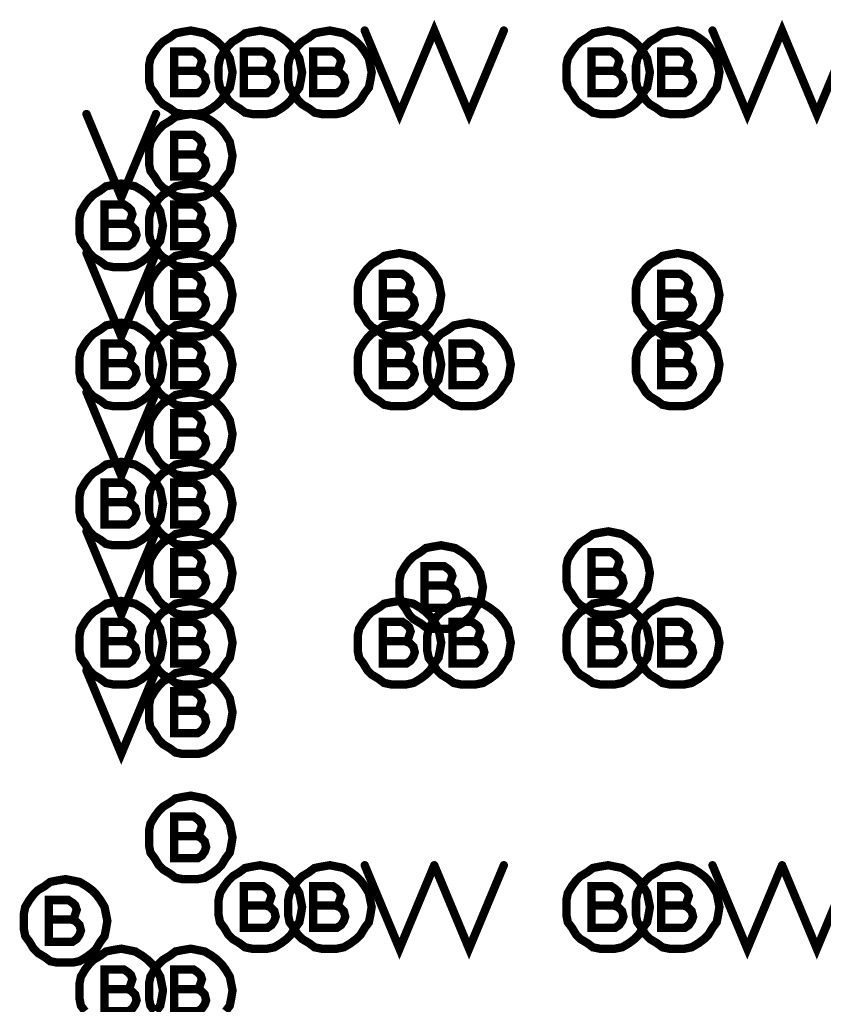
# Model space of a CAD drawing. Extents: x 28 to 61, y 24.9 to 46.
# Tile 23 of 96: x 34.282 to 34.86, y 32.15 to 32.858. Entities that reach past the tile are written whole.
import ezdxf

# ---------------------------------------------------------------- set-up
doc = ezdxf.new("R2010")
doc.units = 0
doc.layers.add('1', color=2, linetype='CONTINUOUS')

msp = doc.modelspace()

# ---------------------------------------------------------------- linework, layer by layer
at = {"layer": '1', "const_width": 0.006}
for points in [[(34.53, 32.85), (34.555, 32.79), (34.58, 32.85), (34.605, 32.79), (34.63, 32.85)], [(34.78, 32.85), (34.805, 32.79), (34.83, 32.85), (34.855, 32.79), (34.88, 32.85)], [(34.435, 32.82), (34.434, 32.825), (34.433, 32.83), (34.43, 32.835), (34.427, 32.839), (34.424, 32.842), (34.42, 32.845), (34.415, 32.848), (34.41, 32.849), (34.405, 32.85), (34.399, 32.849), (34.394, 32.848), (34.39, 32.845), (34.385, 32.842), (34.382, 32.839), (34.379, 32.835), (34.376, 32.83), (34.375, 32.825), (34.375, 32.82), (34.375, 32.814), (34.376, 32.809), (34.379, 32.805), (34.382, 32.8), (34.385, 32.797), (34.39, 32.794), (34.394, 32.791), (34.399, 32.79), (34.405, 32.79), (34.41, 32.79), (34.415, 32.791), (34.42, 32.794), (34.424, 32.797), (34.427, 32.8), (34.43, 32.805), (34.433, 32.809), (34.434, 32.814), (34.435, 32.82)], [(34.485, 32.82), (34.484, 32.825), (34.483, 32.83), (34.48, 32.835), (34.477, 32.839), (34.474, 32.842), (34.47, 32.845), (34.465, 32.848), (34.46, 32.849), (34.455, 32.85), (34.449, 32.849), (34.444, 32.848), (34.44, 32.845), (34.435, 32.842), (34.432, 32.839), (34.429, 32.835), (34.426, 32.83), (34.425, 32.825), (34.425, 32.82), (34.425, 32.814), (34.426, 32.809), (34.429, 32.805), (34.432, 32.8), (34.435, 32.797), (34.44, 32.794), (34.444, 32.791), (34.449, 32.79), (34.455, 32.79), (34.46, 32.79), (34.465, 32.791), (34.47, 32.794), (34.474, 32.797), (34.477, 32.8), (34.48, 32.805), (34.483, 32.809), (34.484, 32.814), (34.485, 32.82)], [(34.535, 32.82), (34.534, 32.825), (34.533, 32.83), (34.53, 32.835), (34.527, 32.839), (34.524, 32.842), (34.52, 32.845), (34.515, 32.848), (34.51, 32.849), (34.505, 32.85), (34.499, 32.849), (34.494, 32.848), (34.49, 32.845), (34.485, 32.842), (34.482, 32.839), (34.479, 32.835), (34.476, 32.83), (34.475, 32.825), (34.475, 32.82), (34.475, 32.814), (34.476, 32.809), (34.479, 32.805), (34.482, 32.8), (34.485, 32.797), (34.49, 32.794), (34.494, 32.791), (34.499, 32.79), (34.505, 32.79), (34.51, 32.79), (34.515, 32.791), (34.52, 32.794), (34.524, 32.797), (34.527, 32.8), (34.53, 32.805), (34.533, 32.809), (34.534, 32.814), (34.535, 32.82)], [(34.735, 32.82), (34.734, 32.825), (34.733, 32.83), (34.73, 32.835), (34.727, 32.839), (34.724, 32.842), (34.72, 32.845), (34.715, 32.848), (34.71, 32.849), (34.705, 32.85), (34.699, 32.849), (34.694, 32.848), (34.69, 32.845), (34.685, 32.842), (34.682, 32.839), (34.679, 32.835), (34.676, 32.83), (34.675, 32.825), (34.675, 32.82), (34.675, 32.814), (34.676, 32.809), (34.679, 32.805), (34.682, 32.8), (34.685, 32.797), (34.69, 32.794), (34.694, 32.791), (34.699, 32.79), (34.705, 32.79), (34.71, 32.79), (34.715, 32.791), (34.72, 32.794), (34.724, 32.797), (34.727, 32.8), (34.73, 32.805), (34.733, 32.809), (34.734, 32.814), (34.735, 32.82)], [(34.785, 32.82), (34.784, 32.825), (34.783, 32.83), (34.78, 32.835), (34.777, 32.839), (34.774, 32.842), (34.77, 32.845), (34.765, 32.848), (34.76, 32.849), (34.755, 32.85), (34.749, 32.849), (34.744, 32.848), (34.74, 32.845), (34.735, 32.842), (34.732, 32.839), (34.729, 32.835), (34.726, 32.83), (34.725, 32.825), (34.725, 32.82), (34.725, 32.814), (34.726, 32.809), (34.729, 32.805), (34.732, 32.8), (34.735, 32.797), (34.74, 32.794), (34.744, 32.791), (34.749, 32.79), (34.755, 32.79), (34.76, 32.79), (34.765, 32.791), (34.77, 32.794), (34.774, 32.797), (34.777, 32.8), (34.78, 32.805), (34.783, 32.809), (34.784, 32.814), (34.785, 32.82)], [(34.409, 32.821), (34.411, 32.822), (34.412, 32.825), (34.413, 32.828), (34.412, 32.831), (34.41, 32.833), (34.407, 32.835), (34.393, 32.835), (34.393, 32.805), (34.41, 32.805), (34.413, 32.807), (34.415, 32.81), (34.416, 32.813), (34.415, 32.817), (34.412, 32.82), (34.409, 32.821), (34.393, 32.821)], [(34.459, 32.821), (34.461, 32.822), (34.462, 32.825), (34.463, 32.828), (34.462, 32.831), (34.46, 32.833), (34.457, 32.835), (34.443, 32.835), (34.443, 32.805), (34.46, 32.805), (34.463, 32.807), (34.465, 32.81), (34.466, 32.813), (34.465, 32.817), (34.462, 32.82), (34.459, 32.821), (34.443, 32.821)], [(34.509, 32.821), (34.511, 32.822), (34.512, 32.825), (34.513, 32.828), (34.512, 32.831), (34.51, 32.833), (34.507, 32.835), (34.493, 32.835), (34.493, 32.805), (34.51, 32.805), (34.513, 32.807), (34.515, 32.81), (34.516, 32.813), (34.515, 32.817), (34.512, 32.82), (34.509, 32.821), (34.493, 32.821)], [(34.709, 32.821), (34.711, 32.822), (34.712, 32.825), (34.713, 32.828), (34.712, 32.831), (34.71, 32.833), (34.707, 32.835), (34.693, 32.835), (34.693, 32.805), (34.71, 32.805), (34.713, 32.807), (34.715, 32.81), (34.716, 32.813), (34.715, 32.817), (34.712, 32.82), (34.709, 32.821), (34.693, 32.821)], [(34.759, 32.821), (34.761, 32.822), (34.762, 32.825), (34.763, 32.828), (34.762, 32.831), (34.76, 32.833), (34.757, 32.835), (34.743, 32.835), (34.743, 32.805), (34.76, 32.805), (34.763, 32.807), (34.765, 32.81), (34.766, 32.813), (34.765, 32.817), (34.762, 32.82), (34.759, 32.821), (34.743, 32.821)], [(34.33, 32.79), (34.355, 32.73), (34.38, 32.79)], [(34.435, 32.76), (34.434, 32.765), (34.433, 32.77), (34.43, 32.775), (34.427, 32.779), (34.424, 32.782), (34.42, 32.785), (34.415, 32.788), (34.41, 32.789), (34.405, 32.79), (34.399, 32.789), (34.394, 32.788), (34.39, 32.785), (34.385, 32.782), (34.382, 32.779), (34.379, 32.775), (34.376, 32.77), (34.375, 32.765), (34.375, 32.76), (34.375, 32.754), (34.376, 32.749), (34.379, 32.745), (34.382, 32.74), (34.385, 32.737), (34.39, 32.734), (34.394, 32.731), (34.399, 32.73), (34.405, 32.73), (34.41, 32.73), (34.415, 32.731), (34.42, 32.734), (34.424, 32.737), (34.427, 32.74), (34.43, 32.745), (34.433, 32.749), (34.434, 32.754), (34.435, 32.76)], [(34.409, 32.761), (34.411, 32.762), (34.412, 32.765), (34.413, 32.768), (34.412, 32.771), (34.41, 32.773), (34.407, 32.775), (34.393, 32.775), (34.393, 32.745), (34.41, 32.745), (34.413, 32.747), (34.415, 32.75), (34.416, 32.753), (34.415, 32.757), (34.412, 32.76), (34.409, 32.761), (34.393, 32.761)], [(34.385, 32.71), (34.384, 32.715), (34.383, 32.72), (34.38, 32.725), (34.377, 32.729), (34.374, 32.732), (34.37, 32.735), (34.365, 32.738), (34.36, 32.739), (34.355, 32.74), (34.349, 32.739), (34.344, 32.738), (34.34, 32.735), (34.335, 32.732), (34.332, 32.729), (34.329, 32.725), (34.326, 32.72), (34.325, 32.715), (34.325, 32.71), (34.325, 32.704), (34.326, 32.699), (34.329, 32.695), (34.332, 32.69), (34.335, 32.687), (34.34, 32.684), (34.344, 32.681), (34.349, 32.68), (34.355, 32.68), (34.36, 32.68), (34.365, 32.681), (34.37, 32.684), (34.374, 32.687), (34.377, 32.69), (34.38, 32.695), (34.383, 32.699), (34.384, 32.704), (34.385, 32.71)], [(34.435, 32.71), (34.434, 32.715), (34.433, 32.72), (34.43, 32.725), (34.427, 32.729), (34.424, 32.732), (34.42, 32.735), (34.415, 32.738), (34.41, 32.739), (34.405, 32.74), (34.399, 32.739), (34.394, 32.738), (34.39, 32.735), (34.385, 32.732), (34.382, 32.729), (34.379, 32.725), (34.376, 32.72), (34.375, 32.715), (34.375, 32.71), (34.375, 32.704), (34.376, 32.699), (34.379, 32.695), (34.382, 32.69), (34.385, 32.687), (34.39, 32.684), (34.394, 32.681), (34.399, 32.68), (34.405, 32.68), (34.41, 32.68), (34.415, 32.681), (34.42, 32.684), (34.424, 32.687), (34.427, 32.69), (34.43, 32.695), (34.433, 32.699), (34.434, 32.704), (34.435, 32.71)], [(34.359, 32.711), (34.361, 32.712), (34.362, 32.715), (34.363, 32.718), (34.362, 32.721), (34.36, 32.723), (34.357, 32.725), (34.343, 32.725), (34.343, 32.695), (34.36, 32.695), (34.363, 32.697), (34.365, 32.7), (34.366, 32.703), (34.365, 32.707), (34.362, 32.71), (34.359, 32.711), (34.343, 32.711)], [(34.409, 32.711), (34.411, 32.712), (34.412, 32.715), (34.413, 32.718), (34.412, 32.721), (34.41, 32.723), (34.407, 32.725), (34.393, 32.725), (34.393, 32.695), (34.41, 32.695), (34.413, 32.697), (34.415, 32.7), (34.416, 32.703), (34.415, 32.707), (34.412, 32.71), (34.409, 32.711), (34.393, 32.711)], [(34.33, 32.69), (34.355, 32.63), (34.38, 32.69)], [(34.435, 32.66), (34.434, 32.665), (34.433, 32.67), (34.43, 32.675), (34.427, 32.679), (34.424, 32.682), (34.42, 32.685), (34.415, 32.688), (34.41, 32.689), (34.405, 32.69), (34.399, 32.689), (34.394, 32.688), (34.39, 32.685), (34.385, 32.682), (34.382, 32.679), (34.379, 32.675), (34.376, 32.67), (34.375, 32.665), (34.375, 32.66), (34.375, 32.654), (34.376, 32.649), (34.379, 32.645), (34.382, 32.64), (34.385, 32.637), (34.39, 32.634), (34.394, 32.631), (34.399, 32.63), (34.405, 32.63), (34.41, 32.63), (34.415, 32.631), (34.42, 32.634), (34.424, 32.637), (34.427, 32.64), (34.43, 32.645), (34.433, 32.649), (34.434, 32.654), (34.435, 32.66)], [(34.585, 32.66), (34.584, 32.665), (34.583, 32.67), (34.58, 32.675), (34.577, 32.679), (34.574, 32.682), (34.57, 32.685), (34.565, 32.688), (34.56, 32.689), (34.555, 32.69), (34.549, 32.689), (34.544, 32.688), (34.54, 32.685), (34.535, 32.682), (34.532, 32.679), (34.529, 32.675), (34.526, 32.67), (34.525, 32.665), (34.525, 32.66), (34.525, 32.654), (34.526, 32.649), (34.529, 32.645), (34.532, 32.64), (34.535, 32.637), (34.54, 32.634), (34.544, 32.631), (34.549, 32.63), (34.555, 32.63), (34.56, 32.63), (34.565, 32.631), (34.57, 32.634), (34.574, 32.637), (34.577, 32.64), (34.58, 32.645), (34.583, 32.649), (34.584, 32.654), (34.585, 32.66)], [(34.785, 32.66), (34.784, 32.665), (34.783, 32.67), (34.78, 32.675), (34.777, 32.679), (34.774, 32.682), (34.77, 32.685), (34.765, 32.688), (34.76, 32.689), (34.755, 32.69), (34.749, 32.689), (34.744, 32.688), (34.74, 32.685), (34.735, 32.682), (34.732, 32.679), (34.729, 32.675), (34.726, 32.67), (34.725, 32.665), (34.725, 32.66), (34.725, 32.654), (34.726, 32.649), (34.729, 32.645), (34.732, 32.64), (34.735, 32.637), (34.74, 32.634), (34.744, 32.631), (34.749, 32.63), (34.755, 32.63), (34.76, 32.63), (34.765, 32.631), (34.77, 32.634), (34.774, 32.637), (34.777, 32.64), (34.78, 32.645), (34.783, 32.649), (34.784, 32.654), (34.785, 32.66)], [(34.409, 32.661), (34.411, 32.662), (34.412, 32.665), (34.413, 32.668), (34.412, 32.671), (34.41, 32.673), (34.407, 32.675), (34.393, 32.675), (34.393, 32.645), (34.41, 32.645), (34.413, 32.647), (34.415, 32.65), (34.416, 32.653), (34.415, 32.657), (34.412, 32.66), (34.409, 32.661), (34.393, 32.661)], [(34.559, 32.661), (34.561, 32.662), (34.562, 32.665), (34.563, 32.668), (34.562, 32.671), (34.56, 32.673), (34.557, 32.675), (34.543, 32.675), (34.543, 32.645), (34.56, 32.645), (34.563, 32.647), (34.565, 32.65), (34.566, 32.653), (34.565, 32.657), (34.562, 32.66), (34.559, 32.661), (34.543, 32.661)], [(34.759, 32.661), (34.761, 32.662), (34.762, 32.665), (34.763, 32.668), (34.762, 32.671), (34.76, 32.673), (34.757, 32.675), (34.743, 32.675), (34.743, 32.645), (34.76, 32.645), (34.763, 32.647), (34.765, 32.65), (34.766, 32.653), (34.765, 32.657), (34.762, 32.66), (34.759, 32.661), (34.743, 32.661)], [(34.385, 32.61), (34.384, 32.615), (34.383, 32.62), (34.38, 32.625), (34.377, 32.629), (34.374, 32.632), (34.37, 32.635), (34.365, 32.638), (34.36, 32.639), (34.355, 32.64), (34.349, 32.639), (34.344, 32.638), (34.34, 32.635), (34.335, 32.632), (34.332, 32.629), (34.329, 32.625), (34.326, 32.62), (34.325, 32.615), (34.325, 32.61), (34.325, 32.604), (34.326, 32.599), (34.329, 32.595), (34.332, 32.59), (34.335, 32.587), (34.34, 32.584), (34.344, 32.581), (34.349, 32.58), (34.355, 32.58), (34.36, 32.58), (34.365, 32.581), (34.37, 32.584), (34.374, 32.587), (34.377, 32.59), (34.38, 32.595), (34.383, 32.599), (34.384, 32.604), (34.385, 32.61)], [(34.435, 32.61), (34.434, 32.615), (34.433, 32.62), (34.43, 32.625), (34.427, 32.629), (34.424, 32.632), (34.42, 32.635), (34.415, 32.638), (34.41, 32.639), (34.405, 32.64), (34.399, 32.639), (34.394, 32.638), (34.39, 32.635), (34.385, 32.632), (34.382, 32.629), (34.379, 32.625), (34.376, 32.62), (34.375, 32.615), (34.375, 32.61), (34.375, 32.604), (34.376, 32.599), (34.379, 32.595), (34.382, 32.59), (34.385, 32.587), (34.39, 32.584), (34.394, 32.581), (34.399, 32.58), (34.405, 32.58), (34.41, 32.58), (34.415, 32.581), (34.42, 32.584), (34.424, 32.587), (34.427, 32.59), (34.43, 32.595), (34.433, 32.599), (34.434, 32.604), (34.435, 32.61)], [(34.585, 32.61), (34.584, 32.615), (34.583, 32.62), (34.58, 32.625), (34.577, 32.629), (34.574, 32.632), (34.57, 32.635), (34.565, 32.638), (34.56, 32.639), (34.555, 32.64), (34.549, 32.639), (34.544, 32.638), (34.54, 32.635), (34.535, 32.632), (34.532, 32.629), (34.529, 32.625), (34.526, 32.62), (34.525, 32.615), (34.525, 32.61), (34.525, 32.604), (34.526, 32.599), (34.529, 32.595), (34.532, 32.59), (34.535, 32.587), (34.54, 32.584), (34.544, 32.581), (34.549, 32.58), (34.555, 32.58), (34.56, 32.58), (34.565, 32.581), (34.57, 32.584), (34.574, 32.587), (34.577, 32.59), (34.58, 32.595), (34.583, 32.599), (34.584, 32.604), (34.585, 32.61)], [(34.635, 32.61), (34.634, 32.615), (34.633, 32.62), (34.63, 32.625), (34.627, 32.629), (34.624, 32.632), (34.62, 32.635), (34.615, 32.638), (34.61, 32.639), (34.605, 32.64), (34.599, 32.639), (34.594, 32.638), (34.59, 32.635), (34.585, 32.632), (34.582, 32.629), (34.579, 32.625), (34.576, 32.62), (34.575, 32.615), (34.575, 32.61), (34.575, 32.604), (34.576, 32.599), (34.579, 32.595), (34.582, 32.59), (34.585, 32.587), (34.59, 32.584), (34.594, 32.581), (34.599, 32.58), (34.605, 32.58), (34.61, 32.58), (34.615, 32.581), (34.62, 32.584), (34.624, 32.587), (34.627, 32.59), (34.63, 32.595), (34.633, 32.599), (34.634, 32.604), (34.635, 32.61)], [(34.785, 32.61), (34.784, 32.615), (34.783, 32.62), (34.78, 32.625), (34.777, 32.629), (34.774, 32.632), (34.77, 32.635), (34.765, 32.638), (34.76, 32.639), (34.755, 32.64), (34.749, 32.639), (34.744, 32.638), (34.74, 32.635), (34.735, 32.632), (34.732, 32.629), (34.729, 32.625), (34.726, 32.62), (34.725, 32.615), (34.725, 32.61), (34.725, 32.604), (34.726, 32.599), (34.729, 32.595), (34.732, 32.59), (34.735, 32.587), (34.74, 32.584), (34.744, 32.581), (34.749, 32.58), (34.755, 32.58), (34.76, 32.58), (34.765, 32.581), (34.77, 32.584), (34.774, 32.587), (34.777, 32.59), (34.78, 32.595), (34.783, 32.599), (34.784, 32.604), (34.785, 32.61)], [(34.359, 32.611), (34.361, 32.612), (34.362, 32.615), (34.363, 32.618), (34.362, 32.621), (34.36, 32.623), (34.357, 32.625), (34.343, 32.625), (34.343, 32.595), (34.36, 32.595), (34.363, 32.597), (34.365, 32.6), (34.366, 32.603), (34.365, 32.607), (34.362, 32.61), (34.359, 32.611), (34.343, 32.611)], [(34.409, 32.611), (34.411, 32.612), (34.412, 32.615), (34.413, 32.618), (34.412, 32.621), (34.41, 32.623), (34.407, 32.625), (34.393, 32.625), (34.393, 32.595), (34.41, 32.595), (34.413, 32.597), (34.415, 32.6), (34.416, 32.603), (34.415, 32.607), (34.412, 32.61), (34.409, 32.611), (34.393, 32.611)], [(34.559, 32.611), (34.561, 32.612), (34.562, 32.615), (34.563, 32.618), (34.562, 32.621), (34.56, 32.623), (34.557, 32.625), (34.543, 32.625), (34.543, 32.595), (34.56, 32.595), (34.563, 32.597), (34.565, 32.6), (34.566, 32.603), (34.565, 32.607), (34.562, 32.61), (34.559, 32.611), (34.543, 32.611)], [(34.609, 32.611), (34.611, 32.612), (34.612, 32.615), (34.613, 32.618), (34.612, 32.621), (34.61, 32.623), (34.607, 32.625), (34.593, 32.625), (34.593, 32.595), (34.61, 32.595), (34.613, 32.597), (34.615, 32.6), (34.616, 32.603), (34.615, 32.607), (34.612, 32.61), (34.609, 32.611), (34.593, 32.611)], [(34.759, 32.611), (34.761, 32.612), (34.762, 32.615), (34.763, 32.618), (34.762, 32.621), (34.76, 32.623), (34.757, 32.625), (34.743, 32.625), (34.743, 32.595), (34.76, 32.595), (34.763, 32.597), (34.765, 32.6), (34.766, 32.603), (34.765, 32.607), (34.762, 32.61), (34.759, 32.611), (34.743, 32.611)], [(34.435, 32.56), (34.434, 32.565), (34.433, 32.57), (34.43, 32.575), (34.427, 32.579), (34.424, 32.582), (34.42, 32.585), (34.415, 32.588), (34.41, 32.589), (34.405, 32.59), (34.399, 32.589), (34.394, 32.588), (34.39, 32.585), (34.385, 32.582), (34.382, 32.579), (34.379, 32.575), (34.376, 32.57), (34.375, 32.565), (34.375, 32.56), (34.375, 32.554), (34.376, 32.549), (34.379, 32.545), (34.382, 32.54), (34.385, 32.537), (34.39, 32.534), (34.394, 32.531), (34.399, 32.53), (34.405, 32.53), (34.41, 32.53), (34.415, 32.531), (34.42, 32.534), (34.424, 32.537), (34.427, 32.54), (34.43, 32.545), (34.433, 32.549), (34.434, 32.554), (34.435, 32.56)], [(34.33, 32.59), (34.355, 32.53), (34.38, 32.59)], [(34.409, 32.561), (34.411, 32.562), (34.412, 32.565), (34.413, 32.568), (34.412, 32.571), (34.41, 32.573), (34.407, 32.575), (34.393, 32.575), (34.393, 32.545), (34.41, 32.545), (34.413, 32.547), (34.415, 32.55), (34.416, 32.553), (34.415, 32.557), (34.412, 32.56), (34.409, 32.561), (34.393, 32.561)], [(34.385, 32.51), (34.384, 32.515), (34.383, 32.52), (34.38, 32.525), (34.377, 32.529), (34.374, 32.532), (34.37, 32.535), (34.365, 32.538), (34.36, 32.539), (34.355, 32.54), (34.349, 32.539), (34.344, 32.538), (34.34, 32.535), (34.335, 32.532), (34.332, 32.529), (34.329, 32.525), (34.326, 32.52), (34.325, 32.515), (34.325, 32.51), (34.325, 32.504), (34.326, 32.499), (34.329, 32.495), (34.332, 32.49), (34.335, 32.487), (34.34, 32.484), (34.344, 32.481), (34.349, 32.48), (34.355, 32.48), (34.36, 32.48), (34.365, 32.481), (34.37, 32.484), (34.374, 32.487), (34.377, 32.49), (34.38, 32.495), (34.383, 32.499), (34.384, 32.504), (34.385, 32.51)], [(34.435, 32.51), (34.434, 32.515), (34.433, 32.52), (34.43, 32.525), (34.427, 32.529), (34.424, 32.532), (34.42, 32.535), (34.415, 32.538), (34.41, 32.539), (34.405, 32.54), (34.399, 32.539), (34.394, 32.538), (34.39, 32.535), (34.385, 32.532), (34.382, 32.529), (34.379, 32.525), (34.376, 32.52), (34.375, 32.515), (34.375, 32.51), (34.375, 32.504), (34.376, 32.499), (34.379, 32.495), (34.382, 32.49), (34.385, 32.487), (34.39, 32.484), (34.394, 32.481), (34.399, 32.48), (34.405, 32.48), (34.41, 32.48), (34.415, 32.481), (34.42, 32.484), (34.424, 32.487), (34.427, 32.49), (34.43, 32.495), (34.433, 32.499), (34.434, 32.504), (34.435, 32.51)], [(34.359, 32.511), (34.361, 32.512), (34.362, 32.515), (34.363, 32.518), (34.362, 32.521), (34.36, 32.523), (34.357, 32.525), (34.343, 32.525), (34.343, 32.495), (34.36, 32.495), (34.363, 32.497), (34.365, 32.5), (34.366, 32.503), (34.365, 32.507), (34.362, 32.51), (34.359, 32.511), (34.343, 32.511)], [(34.409, 32.511), (34.411, 32.512), (34.412, 32.515), (34.413, 32.518), (34.412, 32.521), (34.41, 32.523), (34.407, 32.525), (34.393, 32.525), (34.393, 32.495), (34.41, 32.495), (34.413, 32.497), (34.415, 32.5), (34.416, 32.503), (34.415, 32.507), (34.412, 32.51), (34.409, 32.511), (34.393, 32.511)], [(34.33, 32.49), (34.355, 32.43), (34.38, 32.49)], [(34.435, 32.46), (34.434, 32.465), (34.433, 32.47), (34.43, 32.475), (34.427, 32.479), (34.424, 32.482), (34.42, 32.485), (34.415, 32.488), (34.41, 32.489), (34.405, 32.49), (34.399, 32.489), (34.394, 32.488), (34.39, 32.485), (34.385, 32.482), (34.382, 32.479), (34.379, 32.475), (34.376, 32.47), (34.375, 32.465), (34.375, 32.46), (34.375, 32.454), (34.376, 32.449), (34.379, 32.445), (34.382, 32.44), (34.385, 32.437), (34.39, 32.434), (34.394, 32.431), (34.399, 32.43), (34.405, 32.43), (34.41, 32.43), (34.415, 32.431), (34.42, 32.434), (34.424, 32.437), (34.427, 32.44), (34.43, 32.445), (34.433, 32.449), (34.434, 32.454), (34.435, 32.46)], [(34.735, 32.46), (34.734, 32.465), (34.733, 32.47), (34.73, 32.475), (34.727, 32.479), (34.724, 32.482), (34.72, 32.485), (34.715, 32.488), (34.71, 32.489), (34.705, 32.49), (34.699, 32.489), (34.694, 32.488), (34.69, 32.485), (34.685, 32.482), (34.682, 32.479), (34.679, 32.475), (34.676, 32.47), (34.675, 32.465), (34.675, 32.46), (34.675, 32.454), (34.676, 32.449), (34.679, 32.445), (34.682, 32.44), (34.685, 32.437), (34.69, 32.434), (34.694, 32.431), (34.699, 32.43), (34.705, 32.43), (34.71, 32.43), (34.715, 32.431), (34.72, 32.434), (34.724, 32.437), (34.727, 32.44), (34.73, 32.445), (34.733, 32.449), (34.734, 32.454), (34.735, 32.46)], [(34.615, 32.45), (34.614, 32.455), (34.613, 32.46), (34.61, 32.465), (34.607, 32.469), (34.604, 32.472), (34.6, 32.475), (34.595, 32.478), (34.59, 32.479), (34.585, 32.48), (34.579, 32.479), (34.574, 32.478), (34.57, 32.475), (34.565, 32.472), (34.562, 32.469), (34.559, 32.465), (34.556, 32.46), (34.555, 32.455), (34.555, 32.45), (34.555, 32.444), (34.556, 32.439), (34.559, 32.435), (34.562, 32.43), (34.565, 32.427), (34.57, 32.424), (34.574, 32.421), (34.579, 32.42), (34.585, 32.42), (34.59, 32.42), (34.595, 32.421), (34.6, 32.424), (34.604, 32.427), (34.607, 32.43), (34.61, 32.435), (34.613, 32.439), (34.614, 32.444), (34.615, 32.45)], [(34.409, 32.461), (34.411, 32.462), (34.412, 32.465), (34.413, 32.468), (34.412, 32.471), (34.41, 32.473), (34.407, 32.475), (34.393, 32.475), (34.393, 32.445), (34.41, 32.445), (34.413, 32.447), (34.415, 32.45), (34.416, 32.453), (34.415, 32.457), (34.412, 32.46), (34.409, 32.461), (34.393, 32.461)], [(34.709, 32.461), (34.711, 32.462), (34.712, 32.465), (34.713, 32.468), (34.712, 32.471), (34.71, 32.473), (34.707, 32.475), (34.693, 32.475), (34.693, 32.445), (34.71, 32.445), (34.713, 32.447), (34.715, 32.45), (34.716, 32.453), (34.715, 32.457), (34.712, 32.46), (34.709, 32.461), (34.693, 32.461)], [(34.589, 32.451), (34.591, 32.452), (34.592, 32.455), (34.593, 32.458), (34.592, 32.461), (34.59, 32.463), (34.587, 32.465), (34.573, 32.465), (34.573, 32.435), (34.59, 32.435), (34.593, 32.437), (34.595, 32.44), (34.596, 32.443), (34.595, 32.447), (34.592, 32.45), (34.589, 32.451), (34.573, 32.451)], [(34.385, 32.41), (34.384, 32.415), (34.383, 32.42), (34.38, 32.425), (34.377, 32.429), (34.374, 32.432), (34.37, 32.435), (34.365, 32.438), (34.36, 32.439), (34.355, 32.44), (34.349, 32.439), (34.344, 32.438), (34.34, 32.435), (34.335, 32.432), (34.332, 32.429), (34.329, 32.425), (34.326, 32.42), (34.325, 32.415), (34.325, 32.41), (34.325, 32.404), (34.326, 32.399), (34.329, 32.395), (34.332, 32.39), (34.335, 32.387), (34.34, 32.384), (34.344, 32.381), (34.349, 32.38), (34.355, 32.38), (34.36, 32.38), (34.365, 32.381), (34.37, 32.384), (34.374, 32.387), (34.377, 32.39), (34.38, 32.395), (34.383, 32.399), (34.384, 32.404), (34.385, 32.41)], [(34.435, 32.41), (34.434, 32.415), (34.433, 32.42), (34.43, 32.425), (34.427, 32.429), (34.424, 32.432), (34.42, 32.435), (34.415, 32.438), (34.41, 32.439), (34.405, 32.44), (34.399, 32.439), (34.394, 32.438), (34.39, 32.435), (34.385, 32.432), (34.382, 32.429), (34.379, 32.425), (34.376, 32.42), (34.375, 32.415), (34.375, 32.41), (34.375, 32.404), (34.376, 32.399), (34.379, 32.395), (34.382, 32.39), (34.385, 32.387), (34.39, 32.384), (34.394, 32.381), (34.399, 32.38), (34.405, 32.38), (34.41, 32.38), (34.415, 32.381), (34.42, 32.384), (34.424, 32.387), (34.427, 32.39), (34.43, 32.395), (34.433, 32.399), (34.434, 32.404), (34.435, 32.41)], [(34.585, 32.41), (34.584, 32.415), (34.583, 32.42), (34.58, 32.425), (34.577, 32.429), (34.574, 32.432), (34.57, 32.435), (34.565, 32.438), (34.56, 32.439), (34.555, 32.44), (34.549, 32.439), (34.544, 32.438), (34.54, 32.435), (34.535, 32.432), (34.532, 32.429), (34.529, 32.425), (34.526, 32.42), (34.525, 32.415), (34.525, 32.41), (34.525, 32.404), (34.526, 32.399), (34.529, 32.395), (34.532, 32.39), (34.535, 32.387), (34.54, 32.384), (34.544, 32.381), (34.549, 32.38), (34.555, 32.38), (34.56, 32.38), (34.565, 32.381), (34.57, 32.384), (34.574, 32.387), (34.577, 32.39), (34.58, 32.395), (34.583, 32.399), (34.584, 32.404), (34.585, 32.41)], [(34.635, 32.41), (34.634, 32.415), (34.633, 32.42), (34.63, 32.425), (34.627, 32.429), (34.624, 32.432), (34.62, 32.435), (34.615, 32.438), (34.61, 32.439), (34.605, 32.44), (34.599, 32.439), (34.594, 32.438), (34.59, 32.435), (34.585, 32.432), (34.582, 32.429), (34.579, 32.425), (34.576, 32.42), (34.575, 32.415), (34.575, 32.41), (34.575, 32.404), (34.576, 32.399), (34.579, 32.395), (34.582, 32.39), (34.585, 32.387), (34.59, 32.384), (34.594, 32.381), (34.599, 32.38), (34.605, 32.38), (34.61, 32.38), (34.615, 32.381), (34.62, 32.384), (34.624, 32.387), (34.627, 32.39), (34.63, 32.395), (34.633, 32.399), (34.634, 32.404), (34.635, 32.41)], [(34.735, 32.41), (34.734, 32.415), (34.733, 32.42), (34.73, 32.425), (34.727, 32.429), (34.724, 32.432), (34.72, 32.435), (34.715, 32.438), (34.71, 32.439), (34.705, 32.44), (34.699, 32.439), (34.694, 32.438), (34.69, 32.435), (34.685, 32.432), (34.682, 32.429), (34.679, 32.425), (34.676, 32.42), (34.675, 32.415), (34.675, 32.41), (34.675, 32.404), (34.676, 32.399), (34.679, 32.395), (34.682, 32.39), (34.685, 32.387), (34.69, 32.384), (34.694, 32.381), (34.699, 32.38), (34.705, 32.38), (34.71, 32.38), (34.715, 32.381), (34.72, 32.384), (34.724, 32.387), (34.727, 32.39), (34.73, 32.395), (34.733, 32.399), (34.734, 32.404), (34.735, 32.41)], [(34.785, 32.41), (34.784, 32.415), (34.783, 32.42), (34.78, 32.425), (34.777, 32.429), (34.774, 32.432), (34.77, 32.435), (34.765, 32.438), (34.76, 32.439), (34.755, 32.44), (34.749, 32.439), (34.744, 32.438), (34.74, 32.435), (34.735, 32.432), (34.732, 32.429), (34.729, 32.425), (34.726, 32.42), (34.725, 32.415), (34.725, 32.41), (34.725, 32.404), (34.726, 32.399), (34.729, 32.395), (34.732, 32.39), (34.735, 32.387), (34.74, 32.384), (34.744, 32.381), (34.749, 32.38), (34.755, 32.38), (34.76, 32.38), (34.765, 32.381), (34.77, 32.384), (34.774, 32.387), (34.777, 32.39), (34.78, 32.395), (34.783, 32.399), (34.784, 32.404), (34.785, 32.41)], [(34.359, 32.411), (34.361, 32.412), (34.362, 32.415), (34.363, 32.418), (34.362, 32.421), (34.36, 32.423), (34.357, 32.425), (34.343, 32.425), (34.343, 32.395), (34.36, 32.395), (34.363, 32.397), (34.365, 32.4), (34.366, 32.403), (34.365, 32.407), (34.362, 32.41), (34.359, 32.411), (34.343, 32.411)], [(34.409, 32.411), (34.411, 32.412), (34.412, 32.415), (34.413, 32.418), (34.412, 32.421), (34.41, 32.423), (34.407, 32.425), (34.393, 32.425), (34.393, 32.395), (34.41, 32.395), (34.413, 32.397), (34.415, 32.4), (34.416, 32.403), (34.415, 32.407), (34.412, 32.41), (34.409, 32.411), (34.393, 32.411)], [(34.559, 32.411), (34.561, 32.412), (34.562, 32.415), (34.563, 32.418), (34.562, 32.421), (34.56, 32.423), (34.557, 32.425), (34.543, 32.425), (34.543, 32.395), (34.56, 32.395), (34.563, 32.397), (34.565, 32.4), (34.566, 32.403), (34.565, 32.407), (34.562, 32.41), (34.559, 32.411), (34.543, 32.411)], [(34.609, 32.411), (34.611, 32.412), (34.612, 32.415), (34.613, 32.418), (34.612, 32.421), (34.61, 32.423), (34.607, 32.425), (34.593, 32.425), (34.593, 32.395), (34.61, 32.395), (34.613, 32.397), (34.615, 32.4), (34.616, 32.403), (34.615, 32.407), (34.612, 32.41), (34.609, 32.411), (34.593, 32.411)], [(34.709, 32.411), (34.711, 32.412), (34.712, 32.415), (34.713, 32.418), (34.712, 32.421), (34.71, 32.423), (34.707, 32.425), (34.693, 32.425), (34.693, 32.395), (34.71, 32.395), (34.713, 32.397), (34.715, 32.4), (34.716, 32.403), (34.715, 32.407), (34.712, 32.41), (34.709, 32.411), (34.693, 32.411)], [(34.759, 32.411), (34.761, 32.412), (34.762, 32.415), (34.763, 32.418), (34.762, 32.421), (34.76, 32.423), (34.757, 32.425), (34.743, 32.425), (34.743, 32.395), (34.76, 32.395), (34.763, 32.397), (34.765, 32.4), (34.766, 32.403), (34.765, 32.407), (34.762, 32.41), (34.759, 32.411), (34.743, 32.411)], [(34.33, 32.39), (34.355, 32.33), (34.38, 32.39)], [(34.435, 32.36), (34.434, 32.365), (34.433, 32.37), (34.43, 32.375), (34.427, 32.379), (34.424, 32.382), (34.42, 32.385), (34.415, 32.388), (34.41, 32.389), (34.405, 32.39), (34.399, 32.389), (34.394, 32.388), (34.39, 32.385), (34.385, 32.382), (34.382, 32.379), (34.379, 32.375), (34.376, 32.37), (34.375, 32.365), (34.375, 32.36), (34.375, 32.354), (34.376, 32.349), (34.379, 32.345), (34.382, 32.34), (34.385, 32.337), (34.39, 32.334), (34.394, 32.331), (34.399, 32.33), (34.405, 32.33), (34.41, 32.33), (34.415, 32.331), (34.42, 32.334), (34.424, 32.337), (34.427, 32.34), (34.43, 32.345), (34.433, 32.349), (34.434, 32.354), (34.435, 32.36)], [(34.409, 32.361), (34.411, 32.362), (34.412, 32.365), (34.413, 32.368), (34.412, 32.371), (34.41, 32.373), (34.407, 32.375), (34.393, 32.375), (34.393, 32.345), (34.41, 32.345), (34.413, 32.347), (34.415, 32.35), (34.416, 32.353), (34.415, 32.357), (34.412, 32.36), (34.409, 32.361), (34.393, 32.361)], [(34.435, 32.27), (34.434, 32.275), (34.433, 32.28), (34.43, 32.285), (34.427, 32.289), (34.424, 32.292), (34.42, 32.295), (34.415, 32.298), (34.41, 32.299), (34.405, 32.3), (34.399, 32.299), (34.394, 32.298), (34.39, 32.295), (34.385, 32.292), (34.382, 32.289), (34.379, 32.285), (34.376, 32.28), (34.375, 32.275), (34.375, 32.27), (34.375, 32.264), (34.376, 32.259), (34.379, 32.255), (34.382, 32.25), (34.385, 32.247), (34.39, 32.244), (34.394, 32.241), (34.399, 32.24), (34.405, 32.24), (34.41, 32.24), (34.415, 32.241), (34.42, 32.244), (34.424, 32.247), (34.427, 32.25), (34.43, 32.255), (34.433, 32.259), (34.434, 32.264), (34.435, 32.27)], [(34.409, 32.271), (34.411, 32.272), (34.412, 32.275), (34.413, 32.278), (34.412, 32.281), (34.41, 32.283), (34.407, 32.285), (34.393, 32.285), (34.393, 32.255), (34.41, 32.255), (34.413, 32.257), (34.415, 32.26), (34.416, 32.263), (34.415, 32.267), (34.412, 32.27), (34.409, 32.271), (34.393, 32.271)], [(34.485, 32.22), (34.484, 32.225), (34.483, 32.23), (34.48, 32.235), (34.477, 32.239), (34.474, 32.242), (34.47, 32.245), (34.465, 32.248), (34.46, 32.249), (34.455, 32.25), (34.449, 32.249), (34.444, 32.248), (34.44, 32.245), (34.435, 32.242), (34.432, 32.239), (34.429, 32.235), (34.426, 32.23), (34.425, 32.225), (34.425, 32.22), (34.425, 32.214), (34.426, 32.209), (34.429, 32.205), (34.432, 32.2), (34.435, 32.197), (34.44, 32.194), (34.444, 32.191), (34.449, 32.19), (34.455, 32.19), (34.46, 32.19), (34.465, 32.191), (34.47, 32.194), (34.474, 32.197), (34.477, 32.2), (34.48, 32.205), (34.483, 32.209), (34.484, 32.214), (34.485, 32.22)], [(34.535, 32.22), (34.534, 32.225), (34.533, 32.23), (34.53, 32.235), (34.527, 32.239), (34.524, 32.242), (34.52, 32.245), (34.515, 32.248), (34.51, 32.249), (34.505, 32.25), (34.499, 32.249), (34.494, 32.248), (34.49, 32.245), (34.485, 32.242), (34.482, 32.239), (34.479, 32.235), (34.476, 32.23), (34.475, 32.225), (34.475, 32.22), (34.475, 32.214), (34.476, 32.209), (34.479, 32.205), (34.482, 32.2), (34.485, 32.197), (34.49, 32.194), (34.494, 32.191), (34.499, 32.19), (34.505, 32.19), (34.51, 32.19), (34.515, 32.191), (34.52, 32.194), (34.524, 32.197), (34.527, 32.2), (34.53, 32.205), (34.533, 32.209), (34.534, 32.214), (34.535, 32.22)], [(34.53, 32.25), (34.555, 32.19), (34.58, 32.25)], [(34.58, 32.25), (34.605, 32.19), (34.63, 32.25)], [(34.735, 32.22), (34.734, 32.225), (34.733, 32.23), (34.73, 32.235), (34.727, 32.239), (34.724, 32.242), (34.72, 32.245), (34.715, 32.248), (34.71, 32.249), (34.705, 32.25), (34.699, 32.249), (34.694, 32.248), (34.69, 32.245), (34.685, 32.242), (34.682, 32.239), (34.679, 32.235), (34.676, 32.23), (34.675, 32.225), (34.675, 32.22), (34.675, 32.214), (34.676, 32.209), (34.679, 32.205), (34.682, 32.2), (34.685, 32.197), (34.69, 32.194), (34.694, 32.191), (34.699, 32.19), (34.705, 32.19), (34.71, 32.19), (34.715, 32.191), (34.72, 32.194), (34.724, 32.197), (34.727, 32.2), (34.73, 32.205), (34.733, 32.209), (34.734, 32.214), (34.735, 32.22)], [(34.785, 32.22), (34.784, 32.225), (34.783, 32.23), (34.78, 32.235), (34.777, 32.239), (34.774, 32.242), (34.77, 32.245), (34.765, 32.248), (34.76, 32.249), (34.755, 32.25), (34.749, 32.249), (34.744, 32.248), (34.74, 32.245), (34.735, 32.242), (34.732, 32.239), (34.729, 32.235), (34.726, 32.23), (34.725, 32.225), (34.725, 32.22), (34.725, 32.214), (34.726, 32.209), (34.729, 32.205), (34.732, 32.2), (34.735, 32.197), (34.74, 32.194), (34.744, 32.191), (34.749, 32.19), (34.755, 32.19), (34.76, 32.19), (34.765, 32.191), (34.77, 32.194), (34.774, 32.197), (34.777, 32.2), (34.78, 32.205), (34.783, 32.209), (34.784, 32.214), (34.785, 32.22)], [(34.78, 32.25), (34.805, 32.19), (34.83, 32.25)], [(34.83, 32.25), (34.855, 32.19), (34.88, 32.25)], [(34.345, 32.21), (34.344, 32.215), (34.343, 32.22), (34.34, 32.225), (34.337, 32.229), (34.334, 32.232), (34.33, 32.235), (34.325, 32.238), (34.32, 32.239), (34.315, 32.24), (34.309, 32.239), (34.304, 32.238), (34.3, 32.235), (34.295, 32.232), (34.292, 32.229), (34.289, 32.225), (34.286, 32.22), (34.285, 32.215), (34.285, 32.21), (34.285, 32.204), (34.286, 32.199), (34.289, 32.195), (34.292, 32.19), (34.295, 32.187), (34.3, 32.184), (34.304, 32.181), (34.309, 32.18), (34.315, 32.18), (34.32, 32.18), (34.325, 32.181), (34.33, 32.184), (34.334, 32.187), (34.337, 32.19), (34.34, 32.195), (34.343, 32.199), (34.344, 32.204), (34.345, 32.21)], [(34.459, 32.221), (34.461, 32.222), (34.462, 32.225), (34.463, 32.228), (34.462, 32.231), (34.46, 32.233), (34.457, 32.235), (34.443, 32.235), (34.443, 32.205), (34.46, 32.205), (34.463, 32.207), (34.465, 32.21), (34.466, 32.213), (34.465, 32.217), (34.462, 32.22), (34.459, 32.221), (34.443, 32.221)], [(34.509, 32.221), (34.511, 32.222), (34.512, 32.225), (34.513, 32.228), (34.512, 32.231), (34.51, 32.233), (34.507, 32.235), (34.493, 32.235), (34.493, 32.205), (34.51, 32.205), (34.513, 32.207), (34.515, 32.21), (34.516, 32.213), (34.515, 32.217), (34.512, 32.22), (34.509, 32.221), (34.493, 32.221)], [(34.709, 32.221), (34.711, 32.222), (34.712, 32.225), (34.713, 32.228), (34.712, 32.231), (34.71, 32.233), (34.707, 32.235), (34.693, 32.235), (34.693, 32.205), (34.71, 32.205), (34.713, 32.207), (34.715, 32.21), (34.716, 32.213), (34.715, 32.217), (34.712, 32.22), (34.709, 32.221), (34.693, 32.221)], [(34.759, 32.221), (34.761, 32.222), (34.762, 32.225), (34.763, 32.228), (34.762, 32.231), (34.76, 32.233), (34.757, 32.235), (34.743, 32.235), (34.743, 32.205), (34.76, 32.205), (34.763, 32.207), (34.765, 32.21), (34.766, 32.213), (34.765, 32.217), (34.762, 32.22), (34.759, 32.221), (34.743, 32.221)], [(34.319, 32.211), (34.321, 32.212), (34.322, 32.215), (34.323, 32.218), (34.322, 32.221), (34.32, 32.223), (34.317, 32.225), (34.303, 32.225), (34.303, 32.195), (34.32, 32.195), (34.323, 32.197), (34.325, 32.2), (34.326, 32.203), (34.325, 32.207), (34.322, 32.21), (34.319, 32.211), (34.303, 32.211)], [(34.385, 32.16), (34.384, 32.165), (34.383, 32.17), (34.38, 32.175), (34.377, 32.179), (34.374, 32.182), (34.37, 32.185), (34.365, 32.188), (34.36, 32.189), (34.355, 32.19), (34.349, 32.189), (34.344, 32.188), (34.34, 32.185), (34.335, 32.182), (34.332, 32.179), (34.329, 32.175), (34.326, 32.17), (34.325, 32.165), (34.325, 32.16), (34.325, 32.154), (34.326, 32.149), (34.329, 32.145)], [(34.435, 32.16), (34.434, 32.165), (34.433, 32.17), (34.43, 32.175), (34.427, 32.179), (34.424, 32.182), (34.42, 32.185), (34.415, 32.188), (34.41, 32.189), (34.405, 32.19), (34.399, 32.189), (34.394, 32.188), (34.39, 32.185), (34.385, 32.182), (34.382, 32.179), (34.379, 32.175), (34.376, 32.17), (34.375, 32.165), (34.375, 32.16), (34.375, 32.154), (34.376, 32.149), (34.379, 32.145)], [(34.359, 32.161), (34.361, 32.162), (34.362, 32.165), (34.363, 32.168), (34.362, 32.171), (34.36, 32.173), (34.357, 32.175), (34.343, 32.175), (34.343, 32.145), (34.36, 32.145), (34.363, 32.147), (34.365, 32.15), (34.366, 32.153), (34.365, 32.157), (34.362, 32.16), (34.359, 32.161), (34.343, 32.161)], [(34.409, 32.161), (34.411, 32.162), (34.412, 32.165), (34.413, 32.168), (34.412, 32.171), (34.41, 32.173), (34.407, 32.175), (34.393, 32.175), (34.393, 32.145), (34.41, 32.145), (34.413, 32.147), (34.415, 32.15), (34.416, 32.153), (34.415, 32.157), (34.412, 32.16), (34.409, 32.161), (34.393, 32.161)], [(34.38, 32.145), (34.383, 32.149), (34.384, 32.154), (34.385, 32.16)], [(34.43, 32.145), (34.433, 32.149), (34.434, 32.154), (34.435, 32.16)]]:
    msp.add_lwpolyline(points, dxfattribs=at)
at = {"layer": '1', "const_width": 0.003}
for points in [[(34.5315, 32.85, 1), (34.5285, 32.85, 1)], [(34.6315, 32.85, 1), (34.6285, 32.85, 1)], [(34.7815, 32.85, 1), (34.7785, 32.85, 1)], [(34.3945, 32.821, 1), (34.3915, 32.821, 1)], [(34.4105, 32.821, 1), (34.4075, 32.821, 1)], [(34.4365, 32.82, 1), (34.4335, 32.82, 1)], [(34.4365, 32.82, 1), (34.4335, 32.82, 1)], [(34.4445, 32.821, 1), (34.4415, 32.821, 1)], [(34.4605, 32.821, 1), (34.4575, 32.821, 1)], [(34.4865, 32.82, 1), (34.4835, 32.82, 1)], [(34.4865, 32.82, 1), (34.4835, 32.82, 1)], [(34.4945, 32.821, 1), (34.4915, 32.821, 1)], [(34.5105, 32.821, 1), (34.5075, 32.821, 1)], [(34.5365, 32.82, 1), (34.5335, 32.82, 1)], [(34.5365, 32.82, 1), (34.5335, 32.82, 1)], [(34.6945, 32.821, 1), (34.6915, 32.821, 1)], [(34.7105, 32.821, 1), (34.7075, 32.821, 1)], [(34.7365, 32.82, 1), (34.7335, 32.82, 1)], [(34.7365, 32.82, 1), (34.7335, 32.82, 1)], [(34.7445, 32.821, 1), (34.7415, 32.821, 1)], [(34.7605, 32.821, 1), (34.7575, 32.821, 1)], [(34.7865, 32.82, 1), (34.7835, 32.82, 1)], [(34.7865, 32.82, 1), (34.7835, 32.82, 1)], [(34.3315, 32.79, 1), (34.3285, 32.79, 1)], [(34.3815, 32.79, 1), (34.3785, 32.79, 1)], [(34.3945, 32.761, 1), (34.3915, 32.761, 1)], [(34.4105, 32.761, 1), (34.4075, 32.761, 1)], [(34.4365, 32.76, 1), (34.4335, 32.76, 1)], [(34.4365, 32.76, 1), (34.4335, 32.76, 1)], [(34.3445, 32.711, 1), (34.3415, 32.711, 1)], [(34.3605, 32.711, 1), (34.3575, 32.711, 1)], [(34.3945, 32.711, 1), (34.3915, 32.711, 1)], [(34.4105, 32.711, 1), (34.4075, 32.711, 1)], [(34.3865, 32.71, 1), (34.3835, 32.71, 1)], [(34.3865, 32.71, 1), (34.3835, 32.71, 1)], [(34.4365, 32.71, 1), (34.4335, 32.71, 1)], [(34.4365, 32.71, 1), (34.4335, 32.71, 1)], [(34.3315, 32.69, 1), (34.3285, 32.69, 1)], [(34.3815, 32.69, 1), (34.3785, 32.69, 1)], [(34.3945, 32.661, 1), (34.3915, 32.661, 1)], [(34.4105, 32.661, 1), (34.4075, 32.661, 1)], [(34.5445, 32.661, 1), (34.5415, 32.661, 1)], [(34.5605, 32.661, 1), (34.5575, 32.661, 1)], [(34.7445, 32.661, 1), (34.7415, 32.661, 1)], [(34.7605, 32.661, 1), (34.7575, 32.661, 1)], [(34.4365, 32.66, 1), (34.4335, 32.66, 1)], [(34.4365, 32.66, 1), (34.4335, 32.66, 1)], [(34.5865, 32.66, 1), (34.5835, 32.66, 1)], [(34.5865, 32.66, 1), (34.5835, 32.66, 1)], [(34.7865, 32.66, 1), (34.7835, 32.66, 1)], [(34.7865, 32.66, 1), (34.7835, 32.66, 1)], [(34.3445, 32.611, 1), (34.3415, 32.611, 1)], [(34.3605, 32.611, 1), (34.3575, 32.611, 1)], [(34.3865, 32.61, 1), (34.3835, 32.61, 1)], [(34.3865, 32.61, 1), (34.3835, 32.61, 1)], [(34.3945, 32.611, 1), (34.3915, 32.611, 1)], [(34.4105, 32.611, 1), (34.4075, 32.611, 1)], [(34.4365, 32.61, 1), (34.4335, 32.61, 1)], [(34.4365, 32.61, 1), (34.4335, 32.61, 1)], [(34.5445, 32.611, 1), (34.5415, 32.611, 1)], [(34.5605, 32.611, 1), (34.5575, 32.611, 1)], [(34.5865, 32.61, 1), (34.5835, 32.61, 1)], [(34.5865, 32.61, 1), (34.5835, 32.61, 1)], [(34.5945, 32.611, 1), (34.5915, 32.611, 1)], [(34.6105, 32.611, 1), (34.6075, 32.611, 1)], [(34.6365, 32.61, 1), (34.6335, 32.61, 1)], [(34.6365, 32.61, 1), (34.6335, 32.61, 1)], [(34.7445, 32.611, 1), (34.7415, 32.611, 1)], [(34.7605, 32.611, 1), (34.7575, 32.611, 1)], [(34.7865, 32.61, 1), (34.7835, 32.61, 1)], [(34.7865, 32.61, 1), (34.7835, 32.61, 1)], [(34.3315, 32.59, 1), (34.3285, 32.59, 1)], [(34.3815, 32.59, 1), (34.3785, 32.59, 1)], [(34.3945, 32.561, 1), (34.3915, 32.561, 1)], [(34.4105, 32.561, 1), (34.4075, 32.561, 1)], [(34.4365, 32.56, 1), (34.4335, 32.56, 1)], [(34.4365, 32.56, 1), (34.4335, 32.56, 1)], [(34.3445, 32.511, 1), (34.3415, 32.511, 1)], [(34.3605, 32.511, 1), (34.3575, 32.511, 1)], [(34.3865, 32.51, 1), (34.3835, 32.51, 1)], [(34.3865, 32.51, 1), (34.3835, 32.51, 1)], [(34.3945, 32.511, 1), (34.3915, 32.511, 1)], [(34.4105, 32.511, 1), (34.4075, 32.511, 1)], [(34.4365, 32.51, 1), (34.4335, 32.51, 1)], [(34.4365, 32.51, 1), (34.4335, 32.51, 1)], [(34.3315, 32.49, 1), (34.3285, 32.49, 1)], [(34.3815, 32.49, 1), (34.3785, 32.49, 1)], [(34.3945, 32.461, 1), (34.3915, 32.461, 1)], [(34.4105, 32.461, 1), (34.4075, 32.461, 1)], [(34.4365, 32.46, 1), (34.4335, 32.46, 1)], [(34.4365, 32.46, 1), (34.4335, 32.46, 1)], [(34.6945, 32.461, 1), (34.6915, 32.461, 1)], [(34.7105, 32.461, 1), (34.7075, 32.461, 1)], [(34.7365, 32.46, 1), (34.7335, 32.46, 1)], [(34.7365, 32.46, 1), (34.7335, 32.46, 1)], [(34.5745, 32.451, 1), (34.5715, 32.451, 1)], [(34.5905, 32.451, 1), (34.5875, 32.451, 1)], [(34.6165, 32.45, 1), (34.6135, 32.45, 1)], [(34.6165, 32.45, 1), (34.6135, 32.45, 1)], [(34.3445, 32.411, 1), (34.3415, 32.411, 1)], [(34.3605, 32.411, 1), (34.3575, 32.411, 1)], [(34.3865, 32.41, 1), (34.3835, 32.41, 1)], [(34.3865, 32.41, 1), (34.3835, 32.41, 1)], [(34.3945, 32.411, 1), (34.3915, 32.411, 1)], [(34.4105, 32.411, 1), (34.4075, 32.411, 1)], [(34.4365, 32.41, 1), (34.4335, 32.41, 1)], [(34.4365, 32.41, 1), (34.4335, 32.41, 1)], [(34.5445, 32.411, 1), (34.5415, 32.411, 1)], [(34.5605, 32.411, 1), (34.5575, 32.411, 1)], [(34.5865, 32.41, 1), (34.5835, 32.41, 1)], [(34.5865, 32.41, 1), (34.5835, 32.41, 1)], [(34.5945, 32.411, 1), (34.5915, 32.411, 1)], [(34.6105, 32.411, 1), (34.6075, 32.411, 1)], [(34.6365, 32.41, 1), (34.6335, 32.41, 1)], [(34.6365, 32.41, 1), (34.6335, 32.41, 1)], [(34.6945, 32.411, 1), (34.6915, 32.411, 1)], [(34.7105, 32.411, 1), (34.7075, 32.411, 1)], [(34.7365, 32.41, 1), (34.7335, 32.41, 1)], [(34.7365, 32.41, 1), (34.7335, 32.41, 1)], [(34.7445, 32.411, 1), (34.7415, 32.411, 1)], [(34.7605, 32.411, 1), (34.7575, 32.411, 1)], [(34.7865, 32.41, 1), (34.7835, 32.41, 1)], [(34.7865, 32.41, 1), (34.7835, 32.41, 1)], [(34.3315, 32.39, 1), (34.3285, 32.39, 1)], [(34.3815, 32.39, 1), (34.3785, 32.39, 1)], [(34.3945, 32.361, 1), (34.3915, 32.361, 1)], [(34.4105, 32.361, 1), (34.4075, 32.361, 1)], [(34.4365, 32.36, 1), (34.4335, 32.36, 1)], [(34.4365, 32.36, 1), (34.4335, 32.36, 1)], [(34.3945, 32.271, 1), (34.3915, 32.271, 1)], [(34.4105, 32.271, 1), (34.4075, 32.271, 1)], [(34.4365, 32.27, 1), (34.4335, 32.27, 1)], [(34.4365, 32.27, 1), (34.4335, 32.27, 1)], [(34.5315, 32.25, 1), (34.5285, 32.25, 1)], [(34.5815, 32.25, 1), (34.5785, 32.25, 1)], [(34.5815, 32.25, 1), (34.5785, 32.25, 1)], [(34.6315, 32.25, 1), (34.6285, 32.25, 1)], [(34.7815, 32.25, 1), (34.7785, 32.25, 1)], [(34.8315, 32.25, 1), (34.8285, 32.25, 1)], [(34.8315, 32.25, 1), (34.8285, 32.25, 1)], [(34.4445, 32.221, 1), (34.4415, 32.221, 1)], [(34.4605, 32.221, 1), (34.4575, 32.221, 1)], [(34.4865, 32.22, 1), (34.4835, 32.22, 1)], [(34.4865, 32.22, 1), (34.4835, 32.22, 1)], [(34.4945, 32.221, 1), (34.4915, 32.221, 1)], [(34.5105, 32.221, 1), (34.5075, 32.221, 1)], [(34.5365, 32.22, 1), (34.5335, 32.22, 1)], [(34.5365, 32.22, 1), (34.5335, 32.22, 1)], [(34.6945, 32.221, 1), (34.6915, 32.221, 1)], [(34.7105, 32.221, 1), (34.7075, 32.221, 1)], [(34.7365, 32.22, 1), (34.7335, 32.22, 1)], [(34.7365, 32.22, 1), (34.7335, 32.22, 1)], [(34.7445, 32.221, 1), (34.7415, 32.221, 1)], [(34.7605, 32.221, 1), (34.7575, 32.221, 1)], [(34.7865, 32.22, 1), (34.7835, 32.22, 1)], [(34.7865, 32.22, 1), (34.7835, 32.22, 1)], [(34.3045, 32.211, 1), (34.3015, 32.211, 1)], [(34.3205, 32.211, 1), (34.3175, 32.211, 1)], [(34.3465, 32.21, 1), (34.3435, 32.21, 1)], [(34.3465, 32.21, 1), (34.3435, 32.21, 1)], [(34.3445, 32.161, 1), (34.3415, 32.161, 1)], [(34.3605, 32.161, 1), (34.3575, 32.161, 1)], [(34.3865, 32.16, 1), (34.3835, 32.16, 1)], [(34.3865, 32.16, 1), (34.3835, 32.16, 1)], [(34.3945, 32.161, 1), (34.3915, 32.161, 1)], [(34.4105, 32.161, 1), (34.4075, 32.161, 1)], [(34.4365, 32.16, 1), (34.4335, 32.16, 1)], [(34.4365, 32.16, 1), (34.4335, 32.16, 1)]]:
    msp.add_lwpolyline(points, format="xyb", close=True, dxfattribs=at)

doc.saveas('drawing.dxf')
